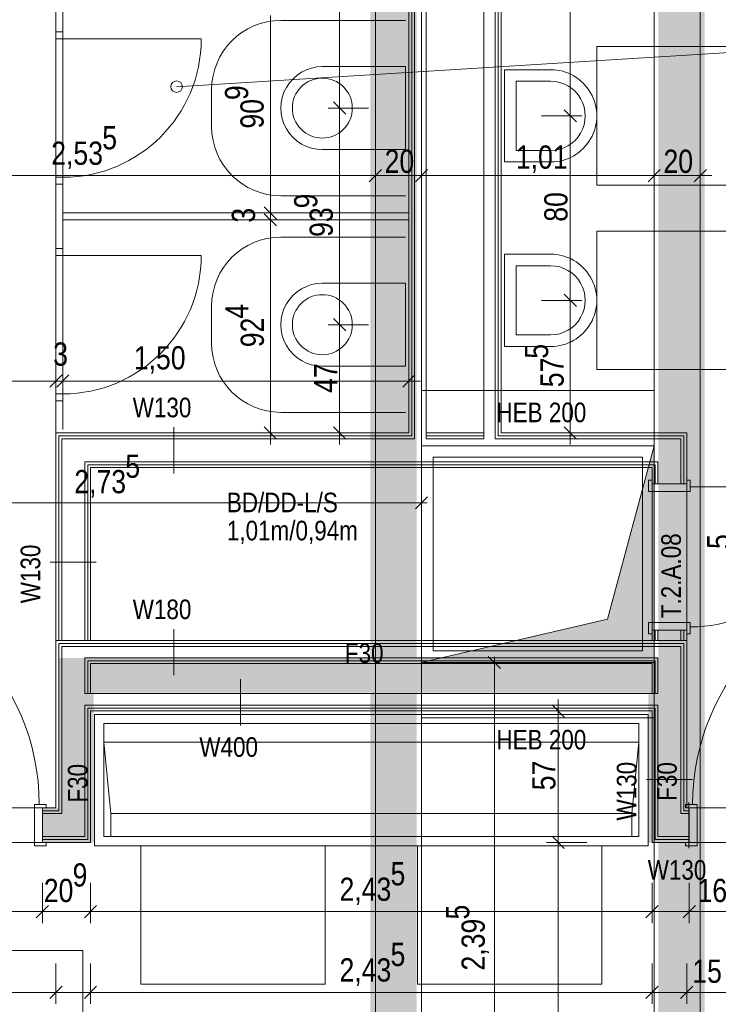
# Model space of a CAD drawing. Extents: x -620 to 3480, y 62 to 1102.
# Tile 64 of 256: x -402 to -342, y 623 to 709. Entities that reach past the tile are written whole.
import ezdxf
from ezdxf.lldxf.tags import DXFTag

# ---------------------------------------------------------------- set-up
doc = ezdxf.new("R2010")
doc.units = 0
doc.layers.get('0').update_dxf_attribs({"lineweight": 13})
for name, color, linetype, lineweight, true_color in [('00 -Bauelemente -Dämmung innen', 7, 'Continuous', 9, 0xff7fe6), ('00 -Bauelemente -Gipskarton', 7, 'Continuous', 9, 0xff7fe6), ('30 -34 Innenwände- 2 nichttragend', 7, 'Continuous', 18, 0xff7fe6), ('30 -34 Innenwände- 4 Türen_Fenster', 7, 'Continuous', 15, 0x9955ff), ('30 -35 Decken- 11 Durchbruch', 5, 'Continuous', 15, 0x0000ff), ('40 -41 Abwasser_Wasser_Gas- 1 Abwasser + sanitäre Anlagen', 7, 'Continuous', 9, 0xff6633), ('60 -61 Ausstattung -1 Möbel -verdeckt', 9, 'fein_strichliert-A06G9SLL8I', 13, 0x808080), ('70 -72 Beschriftung- 1 Beschriftung allgemein', 7, 'Continuous', 9, 0xff6633), ('70 -75 Raumstempel- 1 Raumstempel', 1, 'Continuous', 50, 0xff0000), ('70 -75 Raumstempel-2 Verweislinie', 1, 'Continuous', 9, 0xff0000), ('70 -76 Bemaßung- 2 Allgemein', 9, 'Continuous', 5, 0x808080), ('iwb_Schraffur_F30_feuerhemmend', 7, 'Continuous', 13, 0xff6600), ('iwb_Schraffur_Unterzug', 7, 'Continuous', 5, 0xffffcc)]:
    doc.layers.add(name, color=color, linetype=linetype, lineweight=lineweight, true_color=true_color)
for name, color, linetype, lineweight in [('30 -35 Decken- 1 Konstruktion-Träger- Stahl Hohlprofil', 7, 'grob-A06G9SLJ8I', 9), ('70 -75 Raumstempel- 3 Wandstempel', 7, 'Continuous', 50), ('Keine', 7, 'Continuous', 9)]:
    doc.layers.add(name, color=color, linetype=linetype, lineweight=lineweight)
doc.styles.get("Standard").update_dxf_attribs({"font": 'ARIALN.TTF'})
tags = doc.linetypes.add('fein_strichliert-A06G9SLL8I', pattern=[4, 1, -2, 1]).pattern_tags.tags
tags[8:9] = [DXFTag(74, 4), DXFTag(75, 0), DXFTag(340, '0'), DXFTag(46, 0.0), DXFTag(50, 0.0), DXFTag(44, 0.0), DXFTag(45, 0.0)]
tags[6:7] = [DXFTag(74, 4), DXFTag(75, 0), DXFTag(340, '0'), DXFTag(46, 0.0), DXFTag(50, 0.0), DXFTag(44, 0.0), DXFTag(45, 0.0)]
tags[4:5] = [DXFTag(74, 4), DXFTag(75, 0), DXFTag(340, '0'), DXFTag(46, 0.0), DXFTag(50, 0.0), DXFTag(44, 0.0), DXFTag(45, 0.0)]
tags = doc.linetypes.add('grob-A06G9SLJ8I', pattern=[14, 3, -8, 3]).pattern_tags.tags
tags[8:9] = [DXFTag(74, 4), DXFTag(75, 0), DXFTag(340, '0'), DXFTag(46, 0.0), DXFTag(50, 0.0), DXFTag(44, 0.0), DXFTag(45, 0.0)]
tags[6:7] = [DXFTag(74, 4), DXFTag(75, 0), DXFTag(340, '0'), DXFTag(46, 0.0), DXFTag(50, 0.0), DXFTag(44, 0.0), DXFTag(45, 0.0)]
tags[4:5] = [DXFTag(74, 4), DXFTag(75, 0), DXFTag(340, '0'), DXFTag(46, 0.0), DXFTag(50, 0.0), DXFTag(44, 0.0), DXFTag(45, 0.0)]

# ---------------------------------------------------------------- blocks, each defined once
blk = doc.blocks.new('Referenz-A06G9SLM8I')
at = {"layer": '00 -Bauelemente -Dämmung innen', "color": 0, "linetype": 'Continuous', "lineweight": -2, "ltscale": 0.13}
for p, q in [((-367.904, 766.604), (-367.904, 672.454)), ((-366.904, 766.604), (-366.904, 672.704)), ((-361.904, 672.704), (-361.904, 762.604)), ((-360.904, 672.204), (-360.904, 761.604)), ((-398.504, 672.204), (-398.504, 654.704)), ((-398.504, 672.204), (-367.904, 672.204)), ((-367.904, 672.454), (-367.904, 672.204)), ((-366.904, 672.704), (-366.904, 672.204)), ((-366.904, 672.204), (-361.904, 672.204)), ((-361.904, 672.204), (-361.904, 672.704)), ((-360.904, 672.204), (-344.804, 672.204)), ((-344.804, 672.204), (-344.804, 668.304)), ((-396.504, 670.204), (-396.504, 654.704)), ((-396.504, 670.204), (-346.804, 670.204)), ((-346.804, 670.204), (-346.804, 668.304)), ((-346.804, 655.604), (-346.804, 654.704)), ((-344.804, 655.604), (-344.804, 654.704)), ((-398.504, 654.204), (-398.504, 639.704)), ((-398.504, 654.204), (-344.804, 654.204)), ((-344.804, 654.204), (-344.804, 639.704)), ((-396.504, 653.204), (-396.504, 650.104)), ((-396.504, 653.204), (-346.804, 653.204)), ((-346.804, 653.204), (-346.804, 650.104)), ((-396.504, 650.104), (-396.004, 650.104)), ((-396.004, 650.104), (-347.304, 650.104)), ((-347.304, 650.104), (-346.804, 650.104)), ((-396.504, 649.104), (-396.504, 637.704)), ((-396.504, 649.104), (-346.804, 649.104)), ((-346.804, 649.104), (-346.804, 637.704)), ((-400.179, 639.704), (-398.504, 639.704)), ((-344.804, 639.704), (-344.079, 639.704)), ((-400.179, 637.704), (-396.504, 637.704)), ((-346.804, 637.704), (-344.079, 637.704))]:
    blk.add_line(p, q, dxfattribs=at)
at = {"layer": '00 -Bauelemente -Gipskarton', "color": 0, "linetype": 'Continuous', "lineweight": -2, "ltscale": 0.13}
for p, q in [((-368.404, 766.604), (-368.404, 672.704)), ((-368.154, 766.604), (-368.154, 672.704)), ((-367.904, 766.604), (-367.904, 672.454)), ((-360.904, 672.204), (-360.904, 761.604)), ((-360.654, 672.454), (-360.654, 761.354)), ((-360.404, 672.704), (-360.404, 761.104)), ((-399.004, 672.704), (-368.404, 672.704)), ((-399.004, 672.704), (-399.004, 654.704)), ((-398.754, 672.454), (-398.754, 654.704)), ((-398.754, 672.454), (-368.154, 672.454)), ((-398.504, 672.204), (-398.504, 654.704)), ((-398.504, 672.204), (-367.904, 672.204)), ((-368.154, 672.704), (-368.154, 672.454)), ((-366.904, 672.704), (-361.904, 672.704)), ((-366.904, 672.454), (-361.904, 672.454)), ((-366.904, 672.204), (-361.904, 672.204)), ((-360.904, 672.204), (-344.804, 672.204)), ((-360.654, 672.454), (-344.554, 672.454)), ((-360.404, 672.704), (-344.304, 672.704)), ((-344.804, 672.204), (-344.804, 668.304)), ((-344.554, 672.454), (-344.554, 668.304)), ((-344.304, 672.704), (-344.304, 668.304)), ((-396.504, 670.204), (-396.504, 654.704)), ((-396.504, 670.204), (-346.804, 670.204)), ((-346.804, 670.204), (-346.804, 668.304)), ((-396.254, 669.954), (-347.054, 669.954)), ((-396.254, 669.954), (-396.254, 654.704)), ((-396.004, 669.704), (-396.004, 654.704)), ((-396.004, 669.704), (-347.304, 669.704)), ((-347.304, 669.704), (-347.304, 668.304)), ((-347.054, 669.954), (-347.054, 668.304)), ((-347.304, 655.604), (-347.304, 654.704)), ((-347.054, 655.604), (-347.054, 654.704)), ((-346.804, 655.604), (-346.804, 654.704)), ((-344.804, 655.604), (-344.804, 654.704)), ((-344.554, 655.604), (-344.554, 654.704)), ((-344.304, 655.604), (-344.304, 654.704)), ((-399.004, 654.704), (-399.004, 640.204)), ((-399.004, 654.704), (-344.304, 654.704)), ((-398.754, 654.454), (-398.754, 639.954)), ((-398.754, 654.454), (-344.554, 654.454)), ((-398.504, 654.204), (-398.504, 639.704)), ((-398.504, 654.204), (-344.804, 654.204)), ((-344.804, 654.204), (-344.804, 639.704)), ((-344.554, 654.454), (-344.554, 639.954)), ((-344.304, 654.704), (-344.304, 640.204)), ((-396.504, 653.204), (-396.504, 650.104)), ((-396.504, 653.204), (-346.804, 653.204)), ((-346.804, 653.204), (-346.804, 650.104)), ((-396.254, 652.954), (-347.054, 652.954)), ((-396.254, 652.954), (-396.254, 650.104)), ((-396.004, 652.704), (-347.304, 652.704)), ((-396.004, 652.704), (-396.004, 650.104)), ((-347.304, 652.704), (-347.304, 650.104)), ((-347.054, 652.954), (-347.054, 650.104)), ((-396.504, 649.104), (-346.804, 649.104)), ((-396.504, 649.104), (-396.504, 637.704)), ((-396.254, 648.854), (-396.254, 637.454)), ((-396.254, 648.854), (-347.054, 648.854)), ((-347.054, 648.854), (-347.054, 637.454)), ((-346.804, 649.104), (-346.804, 637.704)), ((-396.004, 648.604), (-396.004, 637.204)), ((-396.004, 648.604), (-347.304, 648.604)), ((-347.304, 648.604), (-347.304, 637.204)), ((-400.179, 640.204), (-399.004, 640.204)), ((-400.179, 639.954), (-398.754, 639.954)), ((-400.179, 639.704), (-398.504, 639.704)), ((-344.804, 639.704), (-344.079, 639.704)), ((-344.554, 639.954), (-344.079, 639.954)), ((-344.304, 640.204), (-344.079, 640.204)), ((-400.179, 637.704), (-396.504, 637.704)), ((-400.179, 637.454), (-396.254, 637.454)), ((-400.179, 637.204), (-396.004, 637.204)), ((-347.304, 637.204), (-344.079, 637.204)), ((-347.054, 637.454), (-344.079, 637.454)), ((-346.804, 637.704), (-344.079, 637.704))]:
    blk.add_line(p, q, dxfattribs=at)
at = {"layer": '30 -34 Innenwände- 2 nichttragend', "color": 0, "linetype": 'Continuous', "lineweight": -2, "ltscale": 0.13}
for p, q in [((-368.404, 766.604), (-368.404, 672.704)), ((-366.904, 766.604), (-366.904, 672.704)), ((-361.904, 672.704), (-361.904, 762.604)), ((-360.404, 672.704), (-360.404, 761.104)), ((-399.004, 713.054), (-399.004, 707.474)), ((-398.404, 709.964), (-398.404, 707.474)), ((-399.004, 707.474), (-398.404, 707.474)), ((-399.004, 694.274), (-399.004, 688.694)), ((-399.004, 694.274), (-398.404, 694.274)), ((-398.404, 694.274), (-398.404, 688.694)), ((-398.404, 691.784), (-368.404, 691.784)), ((-398.404, 691.184), (-368.404, 691.184)), ((-399.004, 688.694), (-398.404, 688.694)), ((-399.004, 675.494), (-399.004, 672.704)), ((-399.004, 675.494), (-398.404, 675.494)), ((-398.404, 675.494), (-398.404, 673.004)), ((-399.004, 672.704), (-399.004, 654.704)), ((-399.004, 672.704), (-368.404, 672.704)), ((-366.904, 672.704), (-361.904, 672.704)), ((-360.104, 672.704), (-344.304, 672.704)), ((-344.304, 672.704), (-344.304, 668.304)), ((-396.004, 669.704), (-347.304, 669.704)), ((-396.004, 669.704), (-396.004, 654.704)), ((-347.304, 669.704), (-347.304, 668.304)), ((-347.304, 668.304), (-347.304, 668.624)), ((-344.304, 668.304), (-344.304, 668.624)), ((-347.304, 655.604), (-347.304, 655.284)), ((-347.304, 655.604), (-347.304, 654.704)), ((-344.304, 655.604), (-344.304, 655.284)), ((-344.304, 655.604), (-344.304, 654.704)), ((-399.004, 654.704), (-344.304, 654.704)), ((-399.004, 654.704), (-399.004, 640.204)), ((-344.304, 654.704), (-344.304, 640.204)), ((-396.004, 652.704), (-347.304, 652.704)), ((-396.004, 652.704), (-396.004, 650.104)), ((-347.304, 652.704), (-347.304, 650.104)), ((-396.004, 650.104), (-347.304, 650.104)), ((-396.004, 648.604), (-396.004, 637.204)), ((-396.004, 648.604), (-347.304, 648.604)), ((-347.304, 648.604), (-347.304, 637.204)), ((-400.179, 640.204), (-399.004, 640.204)), ((-400.179, 640.204), (-399.859, 640.204)), ((-344.079, 640.204), (-344.399, 640.204)), ((-344.304, 640.204), (-344.079, 640.204)), ((-400.179, 637.204), (-399.859, 637.204)), ((-400.179, 637.204), (-396.004, 637.204)), ((-347.304, 637.204), (-344.079, 637.204)), ((-344.079, 637.204), (-344.399, 637.204))]:
    blk.add_line(p, q, dxfattribs=at)
at = {"layer": '30 -34 Innenwände- 4 Türen_Fenster', "color": 0, "lineweight": -2}
for p, q in [((-399.004, 706.874), (-399.004, 707.474)), ((-399.004, 707.474), (-398.404, 707.474)), ((-398.404, 707.474), (-398.404, 706.874)), ((-398.404, 706.874), (-399.004, 706.874)), ((-399.004, 694.874), (-398.404, 694.874)), ((-399.004, 694.274), (-399.004, 694.874)), ((-398.404, 694.274), (-399.004, 694.274)), ((-398.404, 694.874), (-398.404, 694.274)), ((-399.004, 688.094), (-399.004, 688.694)), ((-399.004, 688.694), (-398.404, 688.694)), ((-398.404, 688.694), (-398.404, 688.094)), ((-398.404, 688.094), (-399.004, 688.094)), ((-399.004, 676.094), (-398.404, 676.094)), ((-399.004, 675.494), (-399.004, 676.094)), ((-398.404, 675.494), (-399.004, 675.494)), ((-398.404, 676.094), (-398.404, 675.494))]:
    blk.add_line(p, q, dxfattribs=at)
at = {"layer": '30 -34 Innenwände- 4 Türen_Fenster', "color": 0, "linetype": 'Continuous', "lineweight": -2, "ltscale": 0.13}
for p, q in [((-399.004, 694.874), (-399.004, 706.874)), ((-399.004, 706.874), (-398.404, 706.874)), ((-398.404, 706.874), (-398.404, 694.874)), ((-398.404, 694.874), (-399.004, 694.874)), ((-399.004, 688.094), (-398.404, 688.094)), ((-399.004, 676.094), (-399.004, 688.094)), ((-398.404, 688.094), (-398.404, 676.094)), ((-398.404, 676.094), (-399.004, 676.094)), ((-347.604, 668.624), (-347.604, 667.624)), ((-347.304, 668.624), (-347.604, 668.624)), ((-347.304, 668.304), (-347.304, 668.624)), ((-344.004, 668.624), (-344.304, 668.624)), ((-344.304, 668.624), (-344.304, 668.304)), ((-344.004, 668.024), (-344.004, 668.624)), ((-347.604, 667.624), (-344.004, 667.624)), ((-344.304, 668.304), (-347.304, 668.304)), ((-344.004, 667.624), (-344.004, 668.024)), ((-347.604, 655.284), (-347.604, 656.284)), ((-347.604, 656.284), (-344.004, 656.284)), ((-344.004, 656.284), (-344.004, 655.884)), ((-344.004, 655.884), (-344.004, 655.284)), ((-347.304, 655.284), (-347.604, 655.284)), ((-347.304, 655.604), (-347.304, 655.284)), ((-344.304, 655.604), (-347.304, 655.604)), ((-344.304, 655.284), (-344.304, 655.604)), ((-344.004, 655.284), (-344.304, 655.284)), ((-400.859, 640.504), (-400.459, 640.504)), ((-400.859, 636.904), (-400.859, 640.504)), ((-400.459, 640.504), (-399.859, 640.504)), ((-399.859, 640.504), (-399.859, 640.204)), ((-343.799, 640.504), (-344.399, 640.504)), ((-344.399, 640.504), (-344.399, 640.204)), ((-343.399, 640.504), (-343.799, 640.504)), ((-343.399, 636.904), (-343.399, 640.504)), ((-399.859, 640.204), (-400.179, 640.204)), ((-400.179, 640.204), (-400.179, 637.204)), ((-344.399, 640.204), (-344.079, 640.204)), ((-344.079, 640.204), (-344.079, 637.204)), ((-399.859, 636.904), (-400.859, 636.904)), ((-400.179, 637.204), (-399.859, 637.204)), ((-399.859, 637.204), (-399.859, 636.904)), ((-344.079, 637.204), (-344.399, 637.204)), ((-344.399, 637.204), (-344.399, 636.904)), ((-344.399, 636.904), (-343.399, 636.904))]:
    blk.add_line(p, q, dxfattribs=at)
at = {"layer": '30 -34 Innenwände- 4 Türen_Fenster', "color": 0, "linetype": 'grob-A06G9SLJ8I', "lineweight": -2, "ltscale": 0.13}
for p, q in [((-398.404, 706.874), (-386.404, 706.874)), ((-398.404, 688.094), (-386.404, 688.094)), ((-347.304, 668.304), (-347.304, 655.604)), ((-344.304, 668.304), (-344.304, 655.604)), ((-344.004, 668.024), (-331.864, 668.024)), ((-420.379, 640.204), (-400.179, 640.204)), ((-344.079, 640.204), (-323.879, 640.204)), ((-420.379, 637.204), (-400.179, 637.204)), ((-344.079, 637.204), (-323.879, 637.204))]:
    blk.add_line(p, q, dxfattribs=at)
for centre, major_axis in [((-398.404, 706.874), (0, -12)), ((-398.404, 688.094), (0, -12)), ((-344.004, 668.024), (0, -12.14)), ((-420.099, 640.504), (19.64, 0)), ((-324.159, 640.504), (0, 19.64))]:
    blk.add_ellipse(centre, major_axis=major_axis, ratio=1, start_param=0, end_param=1.570796, dxfattribs=at)
at = {"layer": '30 -35 Decken- 1 Konstruktion-Träger- Stahl Hohlprofil', "color": 0, "linetype": 'grob-A06G9SLJ8I', "lineweight": -2, "ltscale": 0.13}
for p, q in [((-371.304, 603.904), (-371.304, 762.904)), ((-367.304, 762.904), (-367.304, 603.904)), ((-347.124, 603.904), (-347.124, 762.904)), ((-343.124, 762.904), (-343.124, 603.904)), ((-367.304, 676.384), (-347.124, 676.384)), ((-367.304, 671.584), (-367.304, 676.384)), ((-347.124, 676.384), (-347.124, 671.584)), ((-347.124, 671.584), (-367.304, 671.584)), ((-367.304, 652.804), (-347.124, 652.804)), ((-367.304, 648.004), (-367.304, 652.804)), ((-347.124, 652.804), (-347.124, 648.004)), ((-347.124, 648.004), (-367.304, 648.004))]:
    blk.add_line(p, q, dxfattribs=at)
at = {"layer": '30 -35 Decken- 11 Durchbruch', "color": 0, "linetype": 'Continuous', "lineweight": -2, "ltscale": 0.13}
for p, q in [((-367.304, 652.804), (-367.304, 671.584)), ((-367.304, 671.584), (-347.124, 671.584)), ((-347.124, 671.584), (-351.16, 656.56)), ((-347.124, 671.584), (-351.16, 656.56)), ((-347.124, 652.804), (-347.124, 671.584)), ((-351.16, 656.56), (-367.304, 652.804)), ((-351.16, 656.56), (-367.304, 652.804)), ((-367.304, 652.804), (-347.124, 652.804))]:
    blk.add_line(p, q, dxfattribs=at)
at = {"layer": '30 -35 Decken- 11 Durchbruch', "color": 0, "linetype": 'grob-A06G9SLJ8I', "lineweight": -2, "ltscale": 0.13}
for p, q in [((-366.304, 670.604), (-348.124, 670.604)), ((-366.304, 653.804), (-366.304, 670.604)), ((-348.124, 670.604), (-348.124, 653.804)), ((-348.124, 653.804), (-366.304, 653.804))]:
    blk.add_line(p, q, dxfattribs=at)
at = {"layer": '30 -35 Decken- 11 Durchbruch', "color": 0, "lineweight": -2}
for points in [[(-347.124, 652.804), (-351.16, 656.56), (-347.124, 671.584)], [(-351.16, 652.804), (-367.304, 652.804), (-351.16, 656.56)], [(-351.16, 652.804), (-351.16, 656.56), (-347.124, 652.804)]]:
    blk.add_solid(points, dxfattribs=at)
at = {"layer": '40 -41 Abwasser_Wasser_Gas- 1 Abwasser + sanitäre Anlagen', "color": 0, "linetype": 'Continuous', "lineweight": -2, "ltscale": 0.13}
for p, q in [((-375.904, 704.474), (-368.704, 704.474)), ((-368.704, 704.474), (-368.704, 697.274)), ((-356.104, 704.204), (-360.104, 704.204)), ((-360.104, 704.204), (-360.104, 696.204)), ((-377.914, 702.524), (-377.743, 702.713)), ((-377.743, 702.713), (-377.553, 702.884)), ((-377.553, 702.884), (-377.349, 703.036)), ((-377.349, 703.036), (-377.13, 703.167)), ((-377.13, 703.167), (-376.899, 703.276)), ((-376.899, 703.276), (-376.659, 703.362)), ((-376.659, 703.362), (-376.411, 703.424)), ((-376.411, 703.424), (-376.159, 703.462)), ((-376.159, 703.462), (-375.904, 703.474)), ((-375.904, 703.474), (-375.649, 703.462)), ((-375.649, 703.462), (-375.397, 703.424)), ((-375.397, 703.424), (-375.149, 703.362)), ((-375.149, 703.362), (-374.909, 703.276)), ((-374.909, 703.276), (-374.678, 703.167)), ((-374.678, 703.167), (-374.46, 703.036)), ((-374.46, 703.036), (-374.255, 702.884)), ((-374.255, 702.884), (-374.066, 702.713)), ((-374.066, 702.713), (-373.894, 702.524)), ((-356.104, 703.204), (-359.104, 703.204)), ((-359.104, 703.204), (-359.104, 697.204)), ((-378.392, 701.629), (-378.306, 701.869)), ((-378.306, 701.869), (-378.197, 702.1)), ((-378.197, 702.1), (-378.066, 702.319)), ((-378.066, 702.319), (-377.914, 702.524)), ((-373.894, 702.524), (-373.742, 702.319)), ((-373.742, 702.319), (-373.611, 702.1)), ((-373.611, 702.1), (-373.502, 701.869)), ((-373.502, 701.869), (-373.416, 701.629)), ((-378.504, 700.874), (-378.492, 701.129)), ((-378.492, 701.129), (-378.454, 701.381)), ((-378.454, 701.381), (-378.392, 701.629)), ((-373.416, 701.629), (-373.354, 701.381)), ((-373.354, 701.381), (-373.317, 701.129)), ((-373.317, 701.129), (-373.304, 700.874)), ((-378.492, 700.619), (-378.504, 700.874)), ((-378.454, 700.367), (-378.492, 700.619)), ((-378.392, 700.12), (-378.454, 700.367)), ((-378.306, 699.879), (-378.392, 700.12)), ((-373.416, 700.12), (-373.502, 699.879)), ((-373.354, 700.367), (-373.416, 700.12)), ((-373.317, 700.619), (-373.354, 700.367)), ((-373.304, 700.874), (-373.317, 700.619)), ((-378.197, 699.649), (-378.306, 699.879)), ((-378.066, 699.43), (-378.197, 699.649)), ((-377.914, 699.225), (-378.066, 699.43)), ((-377.743, 699.036), (-377.914, 699.225)), ((-373.894, 699.225), (-374.066, 699.036)), ((-373.742, 699.43), (-373.894, 699.225)), ((-373.611, 699.649), (-373.742, 699.43)), ((-373.502, 699.879), (-373.611, 699.649)), ((-377.553, 698.864), (-377.743, 699.036)), ((-377.349, 698.712), (-377.553, 698.864)), ((-377.13, 698.581), (-377.349, 698.712)), ((-376.899, 698.472), (-377.13, 698.581)), ((-376.659, 698.386), (-376.899, 698.472)), ((-376.411, 698.324), (-376.659, 698.386)), ((-375.149, 698.386), (-375.397, 698.324)), ((-374.909, 698.472), (-375.149, 698.386)), ((-374.678, 698.581), (-374.909, 698.472)), ((-374.46, 698.712), (-374.678, 698.581)), ((-374.255, 698.864), (-374.46, 698.712)), ((-374.066, 699.036), (-374.255, 698.864)), ((-376.159, 698.287), (-376.411, 698.324)), ((-375.904, 698.274), (-376.159, 698.287)), ((-375.649, 698.287), (-375.904, 698.274)), ((-375.397, 698.324), (-375.649, 698.287)), ((-368.704, 697.274), (-375.904, 697.274)), ((-359.104, 697.204), (-356.104, 697.204)), ((-360.104, 696.204), (-356.104, 696.204)), ((-356.104, 688.204), (-360.104, 688.204)), ((-360.104, 688.204), (-360.104, 680.204)), ((-356.104, 687.204), (-359.104, 687.204)), ((-359.104, 687.204), (-359.104, 681.204)), ((-368.704, 685.694), (-375.904, 685.694)), ((-368.704, 678.494), (-368.704, 685.694)), ((-377.914, 683.744), (-377.743, 683.933)), ((-377.743, 683.933), (-377.553, 684.104)), ((-377.553, 684.104), (-377.349, 684.256)), ((-377.349, 684.256), (-377.13, 684.387)), ((-377.13, 684.387), (-376.899, 684.496)), ((-376.899, 684.496), (-376.659, 684.582)), ((-376.659, 684.582), (-376.411, 684.644)), ((-376.411, 684.644), (-376.159, 684.682)), ((-376.159, 684.682), (-375.904, 684.694)), ((-375.904, 684.694), (-375.649, 684.682)), ((-375.649, 684.682), (-375.397, 684.644)), ((-375.397, 684.644), (-375.149, 684.582)), ((-375.149, 684.582), (-374.909, 684.496)), ((-374.909, 684.496), (-374.678, 684.387)), ((-374.678, 684.387), (-374.46, 684.256)), ((-374.46, 684.256), (-374.255, 684.104)), ((-374.255, 684.104), (-374.066, 683.933)), ((-374.066, 683.933), (-373.894, 683.744)), ((-378.392, 682.849), (-378.306, 683.089)), ((-378.306, 683.089), (-378.197, 683.32)), ((-378.197, 683.32), (-378.066, 683.539)), ((-378.066, 683.539), (-377.914, 683.744)), ((-373.894, 683.744), (-373.742, 683.539)), ((-373.742, 683.539), (-373.611, 683.32)), ((-373.611, 683.32), (-373.502, 683.089)), ((-373.502, 683.089), (-373.416, 682.849)), ((-378.504, 682.094), (-378.492, 682.349)), ((-378.492, 682.349), (-378.454, 682.601)), ((-378.454, 682.601), (-378.392, 682.849)), ((-373.416, 682.849), (-373.354, 682.601)), ((-373.354, 682.601), (-373.317, 682.349)), ((-373.317, 682.349), (-373.304, 682.094)), ((-378.492, 681.839), (-378.504, 682.094)), ((-378.454, 681.587), (-378.492, 681.839)), ((-378.392, 681.34), (-378.454, 681.587)), ((-378.306, 681.099), (-378.392, 681.34)), ((-373.416, 681.34), (-373.502, 681.099)), ((-373.354, 681.587), (-373.416, 681.34)), ((-373.317, 681.839), (-373.354, 681.587)), ((-373.304, 682.094), (-373.317, 681.839)), ((-378.197, 680.869), (-378.306, 681.099)), ((-378.066, 680.65), (-378.197, 680.869)), ((-377.914, 680.445), (-378.066, 680.65)), ((-377.743, 680.256), (-377.914, 680.445)), ((-373.894, 680.445), (-374.066, 680.256)), ((-373.742, 680.65), (-373.894, 680.445)), ((-373.611, 680.869), (-373.742, 680.65)), ((-373.502, 681.099), (-373.611, 680.869)), ((-359.104, 681.204), (-356.104, 681.204)), ((-377.553, 680.084), (-377.743, 680.256)), ((-377.349, 679.932), (-377.553, 680.084)), ((-377.13, 679.801), (-377.349, 679.932)), ((-376.899, 679.692), (-377.13, 679.801)), ((-376.659, 679.606), (-376.899, 679.692)), ((-376.411, 679.544), (-376.659, 679.606)), ((-375.149, 679.606), (-375.397, 679.544)), ((-374.909, 679.692), (-375.149, 679.606)), ((-374.678, 679.801), (-374.909, 679.692)), ((-374.46, 679.932), (-374.678, 679.801)), ((-374.255, 680.084), (-374.46, 679.932)), ((-374.066, 680.256), (-374.255, 680.084)), ((-360.104, 680.204), (-356.104, 680.204)), ((-376.159, 679.507), (-376.411, 679.544)), ((-375.904, 679.494), (-376.159, 679.507)), ((-375.649, 679.507), (-375.904, 679.494)), ((-375.397, 679.544), (-375.649, 679.507)), ((-375.904, 678.494), (-368.704, 678.494)), ((-395.654, 636.904), (-395.654, 648.304)), ((-395.654, 648.304), (-347.654, 648.304)), ((-347.654, 648.304), (-347.654, 636.904)), ((-394.854, 637.704), (-394.854, 647.504)), ((-394.854, 647.504), (-348.454, 647.504)), ((-348.454, 647.504), (-348.454, 637.704)), ((-348.454, 645.904), (-394.854, 645.904)), ((-349.054, 639.704), (-394.254, 639.704)), ((-347.654, 636.904), (-395.654, 636.904)), ((-348.454, 637.704), (-394.854, 637.704))]:
    blk.add_line(p, q, dxfattribs=at)
for centre, major_axis in [((-375.904, 700.874), (0, 3.6)), ((-356.104, 700.204), (0, -4)), ((-356.104, 700.204), (0, -3)), ((-356.104, 684.204), (0, -4)), ((-356.104, 684.204), (0, -3)), ((-375.904, 682.094), (0, 3.6))]:
    blk.add_ellipse(centre, major_axis=major_axis, ratio=1, start_param=0, end_param=3.141593, dxfattribs=at)
at = {"layer": '60 -61 Ausstattung -1 Möbel -verdeckt', "color": 0, "linetype": 'fein_strichliert-A06G9SLL8I', "lineweight": -2, "ltscale": 0.13}
for p, q in [((-368.704, 708.474), (-379.504, 708.474)), ((-352.104, 694.204), (-352.104, 706.204)), ((-352.104, 706.204), (-340.104, 706.204)), ((-385.504, 702.474), (-385.504, 699.274)), ((-340.104, 694.204), (-352.104, 694.204)), ((-379.504, 693.274), (-368.704, 693.274)), ((-352.104, 678.204), (-352.104, 690.204)), ((-352.104, 690.204), (-340.104, 690.204)), ((-379.504, 689.694), (-368.704, 689.694)), ((-385.504, 680.494), (-385.504, 683.694)), ((-340.104, 678.204), (-352.104, 678.204)), ((-368.704, 674.494), (-379.504, 674.494)), ((-391.654, 624.904), (-391.654, 636.904)), ((-391.654, 636.904), (-375.654, 636.904)), ((-375.654, 636.904), (-375.654, 624.904)), ((-367.654, 624.904), (-367.654, 636.904)), ((-367.654, 636.904), (-351.654, 636.904)), ((-351.654, 636.904), (-351.654, 624.904)), ((-375.654, 624.904), (-391.654, 624.904)), ((-351.654, 624.904), (-367.654, 624.904))]:
    blk.add_line(p, q, dxfattribs=at)
for centre, major_axis in [((-379.504, 702.474), (0, 6)), ((-379.504, 699.274), (-6, 0)), ((-379.504, 683.694), (0, 6)), ((-379.504, 680.494), (-6, 0))]:
    blk.add_ellipse(centre, major_axis=major_axis, ratio=1, start_param=0, end_param=1.570796, dxfattribs=at)
at = {"layer": '70 -72 Beschriftung- 1 Beschriftung allgemein', "color": 0, "linetype": 'Continuous', "lineweight": -2, "ltscale": 0.13}
for p, q in [((-394.854, 645.904), (-394.254, 639.704)), ((-348.454, 645.904), (-349.054, 639.704)), ((-394.254, 639.704), (-394.254, 637.704)), ((-349.054, 639.704), (-349.054, 637.704))]:
    blk.add_line(p, q, dxfattribs=at)
at = {"layer": '70 -75 Raumstempel- 1 Raumstempel', "color": 0, "lineweight": -2}
for p, q in [((-396.66, 627.828), (-432.984, 627.828)), ((-396.66, 601.688), (-396.66, 627.828))]:
    blk.add_line(p, q, dxfattribs=at)
at = {"layer": '70 -75 Raumstempel- 3 Wandstempel', "color": 0, "linetype": 'Continuous', "lineweight": -2, "ltscale": 0.13}
for p, q in [((-388.784, 673.204), (-388.784, 669.204)), ((-399.504, 661.502), (-395.504, 661.502)), ((-388.784, 655.704), (-388.784, 651.704)), ((-383.009, 647.354), (-383.009, 651.354)), ((-347.804, 642.662), (-343.804, 642.662)), ((-344.125, 636.704), (-344.125, 640.704))]:
    blk.add_line(p, q, dxfattribs=at)
at = {"layer": '70 -75 Raumstempel-2 Verweislinie', "color": 0, "linetype": 'Continuous', "lineweight": -2, "ltscale": 0.13}
blk.add_line((-305.159, 707.875), (-388.54, 702.732), dxfattribs=at)
at = {"layer": '70 -75 Raumstempel-2 Verweislinie', "color": 0, "linetype": 'ByBlock', "lineweight": -2, "ltscale": 0.13}
blk.add_circle((-388.54, 702.732), 0.5, dxfattribs=at)
at = {"layer": '70 -76 Bemaßung- 2 Allgemein', "color": 0, "linetype": 'Continuous', "lineweight": -2, "ltscale": 0.13}
for p, q in [((-354.404, 701.265), (-354.404, 729.744)), ((-374.404, 701.935), (-374.404, 718.594)), ((-380.404, 708.904), (-380.404, 707.843)), ((-380.404, 692.845), (-380.404, 708.904)), ((-374.404, 699.874), (-374.404, 701.935)), ((-374.404, 701.874), (-374.404, 699.814)), ((-373.874, 700.344), (-374.935, 701.405)), ((-374.935, 701.405), (-373.874, 700.344)), ((-354.404, 699.204), (-354.404, 701.265)), ((-354.404, 701.204), (-354.404, 699.144)), ((-371.904, 700.874), (-375.404, 700.874)), ((-371.904, 700.874), (-375.404, 700.874)), ((-356.904, 700.204), (-353.404, 700.204)), ((-356.904, 700.204), (-353.404, 700.204)), ((-353.874, 699.674), (-354.935, 700.735)), ((-354.935, 700.735), (-353.874, 699.674)), ((-374.404, 683.155), (-374.404, 699.814)), ((-354.404, 685.265), (-354.404, 699.144)), ((-371.304, 692.519), (-371.304, 696.019)), ((-371.304, 692.519), (-371.304, 696.019)), ((-367.304, 692.519), (-367.304, 696.019)), ((-367.304, 692.519), (-367.304, 696.019)), ((-347.124, 694.574), (-347.124, 696.019)), ((-347.124, 694.574), (-347.124, 696.019)), ((-343.124, 692.519), (-343.124, 696.019)), ((-372.364, 695.019), (-420.944, 695.019)), ((-370.304, 695.019), (-372.364, 695.019)), ((-372.304, 695.019), (-370.244, 695.019)), ((-370.774, 695.549), (-371.835, 694.488)), ((-371.835, 694.488), (-370.774, 695.549)), ((-368.364, 695.019), (-370.244, 695.019)), ((-366.304, 695.019), (-368.364, 695.019)), ((-368.304, 695.019), (-366.243, 695.019)), ((-366.773, 695.549), (-367.834, 694.488)), ((-367.834, 694.488), (-366.773, 695.549)), ((-348.184, 695.019), (-366.243, 695.019)), ((-346.124, 695.019), (-348.184, 695.019)), ((-348.124, 695.019), (-346.064, 695.019)), ((-346.594, 695.549), (-347.655, 694.488)), ((-347.655, 694.488), (-346.594, 695.549)), ((-344.184, 695.019), (-346.064, 695.019)), ((-342.124, 695.019), (-344.184, 695.019)), ((-342.594, 695.549), (-343.655, 694.488)), ((-380.404, 692.845), (-380.404, 693.905)), ((-380.404, 690.784), (-380.404, 692.845)), ((-380.404, 690.784), (-380.404, 692.845)), ((-377.904, 691.784), (-381.404, 691.784)), ((-377.904, 691.784), (-381.404, 691.784)), ((-379.874, 691.254), (-380.935, 692.315)), ((-379.874, 691.254), (-380.935, 692.315)), ((-380.935, 691.715), (-379.874, 690.654)), ((-380.935, 691.715), (-379.874, 690.654)), ((-380.404, 692.184), (-380.404, 690.124)), ((-380.404, 692.184), (-380.404, 690.124)), ((-380.404, 691.184), (-380.404, 691.784)), ((-377.904, 691.184), (-381.404, 691.184)), ((-377.904, 691.184), (-381.404, 691.184)), ((-380.404, 690.124), (-380.404, 689.063)), ((-380.404, 673.765), (-380.404, 690.124)), ((-353.874, 683.674), (-354.935, 684.735)), ((-354.935, 684.735), (-353.874, 683.674)), ((-354.404, 683.204), (-354.404, 685.265)), ((-354.404, 685.204), (-354.404, 683.144)), ((-356.904, 684.204), (-353.404, 684.204)), ((-356.904, 684.204), (-353.404, 684.204)), ((-374.404, 681.094), (-374.404, 683.155)), ((-374.404, 683.094), (-374.404, 681.034)), ((-354.404, 673.765), (-354.404, 683.144)), ((-373.874, 681.564), (-374.935, 682.625)), ((-374.935, 682.625), (-373.874, 681.564)), ((-371.904, 682.094), (-375.404, 682.094)), ((-371.904, 682.094), (-375.404, 682.094)), ((-374.404, 673.765), (-374.404, 681.034)), ((-399.004, 674.704), (-399.004, 678.204)), ((-399.004, 674.704), (-399.004, 678.204)), ((-398.404, 674.704), (-398.404, 678.204)), ((-398.404, 674.704), (-398.404, 678.204)), ((-368.404, 674.704), (-368.404, 678.204)), ((-400.064, 677.204), (-420.944, 677.204)), ((-400.064, 677.204), (-401.125, 677.204)), ((-398.004, 677.204), (-400.064, 677.204)), ((-398.004, 677.204), (-400.064, 677.204)), ((-398.474, 677.735), (-399.535, 676.674)), ((-398.474, 677.735), (-399.535, 676.674)), ((-399.404, 677.204), (-397.344, 677.204)), ((-399.404, 677.204), (-397.344, 677.204)), ((-398.404, 677.204), (-399.004, 677.204)), ((-398.935, 676.674), (-397.874, 677.735)), ((-398.935, 676.674), (-397.874, 677.735)), ((-397.344, 677.204), (-396.283, 677.204)), ((-369.464, 677.204), (-397.344, 677.204)), ((-367.404, 677.204), (-369.464, 677.204)), ((-367.874, 677.735), (-368.935, 676.674)), ((-380.404, 671.704), (-380.404, 673.765)), ((-374.404, 671.704), (-374.404, 673.765)), ((-354.404, 671.704), (-354.404, 673.765)), ((-379.874, 672.174), (-380.935, 673.235)), ((-373.874, 672.174), (-374.935, 673.235)), ((-353.874, 672.174), (-354.935, 673.235)), ((-377.904, 672.704), (-381.404, 672.704)), ((-371.904, 672.704), (-375.404, 672.704)), ((-356.904, 672.704), (-353.404, 672.704)), ((-367.304, 668.584), (-367.304, 665.645)), ((-366.774, 667.176), (-367.835, 666.115)), ((-368.364, 666.645), (-420.944, 666.645)), ((-366.804, 666.645), (-368.364, 666.645)), ((-361.515, 653.335), (-360.454, 652.274)), ((-360.984, 653.304), (-360.984, 651.744)), ((-362.984, 652.804), (-359.984, 652.804)), ((-360.984, 605.965), (-360.984, 651.744)), ((-355.985, 649.135), (-354.924, 648.074)), ((-355.454, 649.604), (-355.454, 647.544)), ((-352.954, 648.604), (-356.454, 648.604)), ((-355.454, 638.265), (-355.454, 647.544)), ((-355.454, 636.204), (-355.454, 638.265)), ((-355.454, 638.204), (-355.454, 636.144)), ((-352.954, 637.204), (-356.454, 637.204)), ((-352.954, 637.204), (-356.454, 637.204)), ((-354.924, 636.674), (-355.985, 637.735)), ((-355.985, 637.735), (-354.924, 636.674)), ((-355.454, 599.965), (-355.454, 636.144)), ((-400.179, 633.704), (-400.179, 630.204)), ((-400.179, 633.704), (-400.179, 630.204)), ((-396.004, 633.704), (-396.004, 630.204)), ((-396.004, 633.704), (-396.004, 630.204)), ((-347.304, 633.704), (-347.304, 630.204)), ((-347.304, 633.704), (-347.304, 630.204)), ((-344.079, 633.704), (-344.079, 630.204)), ((-344.079, 633.704), (-344.079, 630.204)), ((-401.239, 631.204), (-419.319, 631.204)), ((-399.179, 631.204), (-401.239, 631.204)), ((-401.179, 631.204), (-399.119, 631.204)), ((-399.649, 631.735), (-400.71, 630.674)), ((-400.71, 630.674), (-399.649, 631.735)), ((-397.064, 631.204), (-399.119, 631.204)), ((-395.004, 631.204), (-397.064, 631.204)), ((-397.004, 631.204), (-394.944, 631.204)), ((-395.474, 631.735), (-396.535, 630.674)), ((-396.535, 630.674), (-395.474, 631.735)), ((-348.364, 631.204), (-394.944, 631.204)), ((-348.364, 631.204), (-349.425, 631.204)), ((-346.304, 631.204), (-348.364, 631.204)), ((-346.304, 631.204), (-348.364, 631.204)), ((-346.774, 631.735), (-347.835, 630.674)), ((-346.774, 631.735), (-347.835, 630.674)), ((-344.079, 631.204), (-347.304, 631.204)), ((-345.079, 631.204), (-343.019, 631.204)), ((-345.079, 631.204), (-343.019, 631.204)), ((-344.61, 630.674), (-343.549, 631.735)), ((-344.61, 630.674), (-343.549, 631.735)), ((-343.019, 631.204), (-341.958, 631.204)), ((-324.939, 631.204), (-343.019, 631.204)), ((-399.004, 626.704), (-399.004, 623.204)), ((-399.004, 626.704), (-399.004, 623.204)), ((-396.004, 626.704), (-396.004, 623.204)), ((-396.004, 626.704), (-396.004, 623.204)), ((-347.304, 626.704), (-347.304, 623.204)), ((-347.304, 626.704), (-347.304, 623.204)), ((-344.304, 626.704), (-344.304, 623.204)), ((-344.304, 626.704), (-344.304, 623.204)), ((-400.064, 624.204), (-420.944, 624.204)), ((-400.064, 624.204), (-401.125, 624.204)), ((-398.004, 624.204), (-400.064, 624.204)), ((-398.004, 624.204), (-400.064, 624.204)), ((-398.474, 624.735), (-399.535, 623.674)), ((-398.474, 624.735), (-399.535, 623.674)), ((-396.004, 624.204), (-399.004, 624.204)), ((-397.004, 624.204), (-394.944, 624.204)), ((-397.004, 624.204), (-394.944, 624.204)), ((-396.535, 623.674), (-395.474, 624.735)), ((-396.535, 623.674), (-395.474, 624.735)), ((-394.944, 624.204), (-393.883, 624.204)), ((-348.364, 624.204), (-394.944, 624.204)), ((-348.364, 624.204), (-349.425, 624.204)), ((-346.304, 624.204), (-348.364, 624.204)), ((-346.304, 624.204), (-348.364, 624.204)), ((-346.774, 624.735), (-347.835, 623.674)), ((-346.774, 624.735), (-347.835, 623.674)), ((-344.304, 624.204), (-347.304, 624.204)), ((-345.304, 624.204), (-343.244, 624.204)), ((-345.304, 624.204), (-343.244, 624.204)), ((-344.835, 623.674), (-343.774, 624.735)), ((-344.835, 623.674), (-343.774, 624.735)), ((-343.244, 624.204), (-342.183, 624.204)), ((-322.364, 624.204), (-343.244, 624.204))]:
    blk.add_line(p, q, dxfattribs=at)
at = {"layer": '30 -35 Decken- 11 Durchbruch', "color": 0, "linetype": 'Continuous', "lineweight": -2, "ltscale": 0.13, "char_height": 1.7, "attachment_point": 1}
for s, insert in [('{\\fArial Narrow;BD/DD-L/S}', (-384.184, 667.53)), ('{\\fArial Narrow;1,01m/0,94m}', (-384.184, 665.094))]:
    blk.add_mtext(s, dxfattribs=dict(at, insert=insert))
at = {"layer": '70 -72 Beschriftung- 1 Beschriftung allgemein', "color": 0, "linetype": 'Continuous', "lineweight": -2, "ltscale": 0.13, "char_height": 1.7, "attachment_point": 1}
for insert in [(-360.806, 675.337), (-360.806, 646.961)]:
    blk.add_mtext('{\\fArial Narrow;HEB 200}', dxfattribs=dict(at, insert=insert))
at = {"layer": '70 -75 Raumstempel- 3 Wandstempel', "color": 0, "linetype": 'ByBlock', "lineweight": -2, "ltscale": 0.13, "char_height": 1.7, "attachment_point": 1}
for s, insert in [('{\\fArial Narrow;W130}', (-392.346, 675.765)), ('{\\fArial Narrow;W180}', (-392.346, 658.265)), ('{\\fArial Narrow;F30}', (-373.951, 654.469)), ('{\\fArial Narrow;W400}', (-386.571, 646.325)), ('{\\fArial Narrow;W130}', (-347.686, 635.671))]:
    blk.add_mtext(s, dxfattribs=dict(at, insert=insert))
at = {"layer": '70 -75 Raumstempel- 3 Wandstempel', "color": 0, "linetype": 'ByBlock', "lineweight": -2, "ltscale": 0.13, "char_height": 1.7, "attachment_point": 1, "rotation": 90}
for s, insert in [('{\\fArial Narrow;W130}', (-402.065, 657.94)), ('{\\fArial Narrow;W130}', (-350.365, 639.1)), ('{\\fArial Narrow;F30}', (-397.969, 640.653)), ('{\\fArial Narrow;F30}', (-346.869, 640.809))]:
    blk.add_mtext(s, dxfattribs=dict(at, insert=insert))
at = {"layer": '70 -76 Bemaßung- 2 Allgemein', "color": 0, "linetype": 'Continuous', "lineweight": -2, "ltscale": 0.13, "char_height": 2.01377, "attachment_point": 1, "rotation": 90}
for s, insert in [('{\\fArial Narrow;9}', (-384.35, 701.568)), ('{\\fArial Narrow;90}', (-383.008, 699.095)), ('{\\fArial Narrow;9}', (-378.35, 692.178)), ('{\\fArial Narrow;80}', (-356.655, 691.022)), ('{\\fArial Narrow;93}', (-377.008, 689.705)), ('{\\fArial Narrow;3}', (-383.755, 690.943)), ('{\\fArial Narrow;4}', (-384.328, 682.61)), ('{\\fArial Narrow;92}', (-382.986, 680.137)), ('{\\fArial Narrow;5}', (-358.332, 679.144)), ('{\\fArial Narrow;57}', (-356.99, 676.671)), ('{\\fArial Narrow;47}', (-376.618, 676.183)), ('{\\fArial Narrow;5}', (-342.532, 662.65)), ('{\\fArial Narrow;57}', (-357.701, 641.722)), ('{\\fArial Narrow;5}', (-365.177, 630.52)), ('{\\fArial Narrow;2,39}', (-363.834, 626.094))]:
    blk.add_mtext(s, dxfattribs=dict(at, insert=insert))
at = {"layer": '70 -76 Bemaßung- 2 Allgemein', "color": 0, "linetype": 'Continuous', "lineweight": -2, "ltscale": 0.13, "char_height": 2.01377, "attachment_point": 1}
for s, insert in [('{\\fArial Narrow;5}', (-394.988, 699.311)), ('{\\fArial Narrow;2,53}', (-399.414, 697.969)), ('{\\fArial Narrow;1,01}', (-359.121, 697.634)), ('{\\fArial Narrow;20}', (-370.5, 697.27)), ('{\\fArial Narrow;20}', (-346.32, 697.27)), ('{\\fArial Narrow;3}', (-399.245, 680.555)), ('{\\fArial Narrow;1,50}', (-392.252, 680.23)), ('{\\fArial Narrow;5}', (-392.988, 670.838)), ('{\\fArial Narrow;2,73}', (-397.414, 669.495)), ('{\\fArial Narrow;9}', (-397.559, 635.389)), ('{\\fArial Narrow;5}', (-369.988, 635.497)), ('{\\fArial Narrow;20}', (-400.061, 634.046)), ('{\\fArial Narrow;2,43}', (-374.414, 634.154)), ('{\\fArial Narrow;16}', (-343.363, 634.046)), ('{\\fArial Narrow;5}', (-369.988, 628.497)), ('{\\fArial Narrow;2,43}', (-374.414, 627.154)), ('{\\fArial Narrow;15}', (-343.818, 627.046))]:
    blk.add_mtext(s, dxfattribs=dict(at, insert=insert))
at = {"layer": 'Keine', "color": 0, "linetype": 'ByBlock', "lineweight": -2, "ltscale": 0.13, "insert": (-346.509, 656.64), "char_height": 1.7, "attachment_point": 1, "rotation": 90}
blk.add_mtext('{\\fArial Narrow;T.2.A.08}', dxfattribs=at)
blk = doc.blocks.new('Referenz-A06G9SLO8I')
at = {"layer": 'iwb_Schraffur_F30_feuerhemmend', "linetype": 'Continuous', "ltscale": 0.13}
blk.add_hatch(color=256, dxfattribs=at).paths.add_polyline_path([(-400.208, 637.184), (-400.208, 640.184), (-398.733, 640.184), (-398.733, 653.184), (-344.633, 653.184), (-344.633, 640.184), (-344.108, 640.184), (-344.108, 637.184), (-347.633, 637.184), (-347.633, 650.184), (-395.733, 650.184), (-395.733, 637.184)])
at = {"layer": 'iwb_Schraffur_Unterzug', "linetype": 'Continuous', "ltscale": 0.13}
for points in [[(-371.733, 603.884), (-371.733, 762.884), (-367.733, 603.884), (-367.733, 762.884)], [(-346.753, 603.884), (-346.753, 762.884), (-342.753, 603.884), (-342.753, 762.884)]]:
    blk.add_solid(points, dxfattribs=at)

msp = doc.modelspace()

# ---------------------------------------------------------------- block references
at = {"color": 8, "lineweight": 13, "ltscale": 0.13, "true_color": 0x808080}
msp.add_blockref('Referenz-A06G9SLM8I', (0, 0), dxfattribs=at)
at = {"color": 8, "lineweight": 25, "ltscale": 0.25, "true_color": 0x808080}
msp.add_blockref('Referenz-A06G9SLO8I', (0, 0), dxfattribs=at)

doc.saveas('drawing.dxf')
